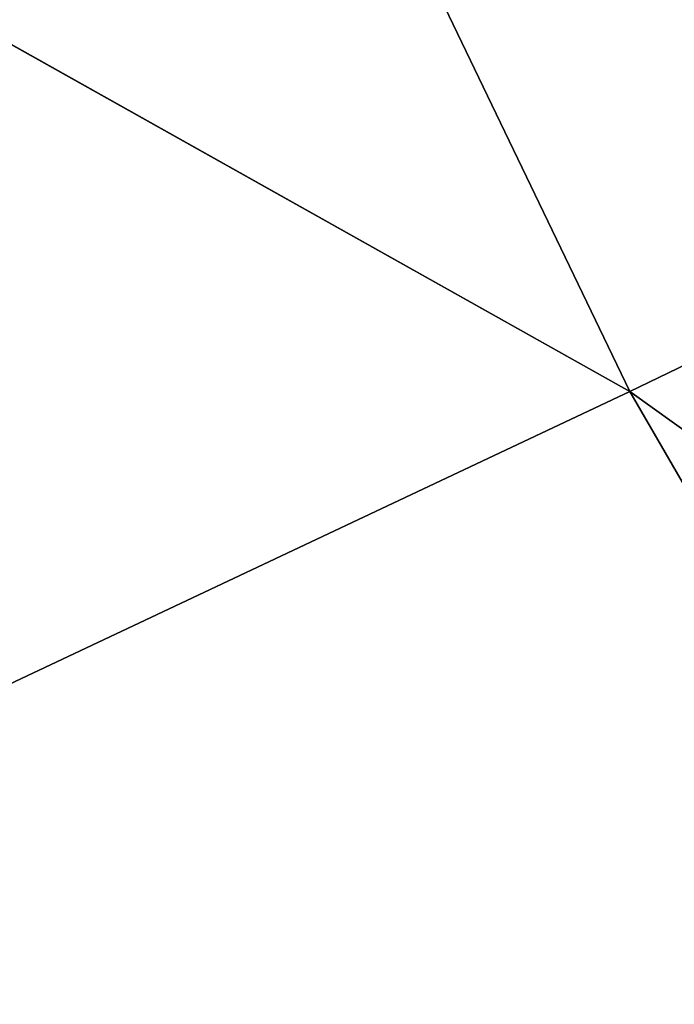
# Model space of a CAD drawing. Header units: millimetres. Extents: x 26 to 326, y -150 to 150.
# Tile 224 of 256: x 170.0046 to 170.01058, y -4.34293 to -4.33393. Entities that reach past the tile are written whole.
import ezdxf

# ---------------------------------------------------------------- set-up
doc = ezdxf.new("R2010")
doc.units = ezdxf.units.MM
doc.header["$LTSCALE"] = 25.4
doc.layers.get('0').update_dxf_attribs({"true_color": 0xff5454})

# ---------------------------------------------------------------- blocks, each defined once
blk = doc.blocks.new('Z_o_enie AMALFI_8381_8380 pm 1.STL')
at = {"color": 18, "true_color": 0x000000}
mesh = blk.add_polyface(dxfattribs=at)
corners = [(170.1938324, -4.2483864, 364.4247742), (169.8123932, -3.9262214, 363.8188171), (170.0101776, -4.3373265, 363.8134155), (170.0028534, -3.8514376, 364.4299927)]
mesh.append_faces([[corners[k] for k in face] for face in [(0, 1, 2), (1, 0, 3)]], dxfattribs={"vtx0": -1, "color": 18})
mesh = blk.add_polyface(dxfattribs=at)
corners = [(170.0101776, -4.3373265, 363.8134155), (169.4934845, -4.047646, 362.5075378), (169.7026825, -4.4824667, 362.5018311), (169.8123932, -3.9262214, 363.8188171)]
mesh.append_faces([[corners[k] for k in face] for face in [(0, 1, 2), (1, 0, 3)]], dxfattribs={"vtx0": -1, "color": 18})
mesh = blk.add_polyface(dxfattribs=at)
corners = [(170.4125671, -4.6274724, 364.4198303), (170.0101776, -4.3373265, 363.8134155), (170.2367249, -4.7299309, 363.8082886), (170.1938324, -4.2483864, 364.4247742)]
mesh.append_faces([[corners[k] for k in face] for face in [(0, 1, 2), (1, 0, 3)]], dxfattribs={"vtx0": -1, "color": 18})
mesh = blk.add_polyface(dxfattribs=at)
corners = [(170.2367249, -4.7299309, 363.8082886), (169.7026825, -4.4824667, 362.5018311), (169.9423065, -4.8977213, 362.4963989), (170.0101776, -4.3373265, 363.8134155)]
mesh.append_faces([[corners[k] for k in face] for face in [(0, 1, 2), (1, 0, 3)]], dxfattribs={"vtx0": -1, "color": 18})

msp = doc.modelspace()

# ---------------------------------------------------------------- block references
at = {"color": 0}
msp.add_blockref('Z_o_enie AMALFI_8381_8380 pm 1.STL', (0, 0), dxfattribs=at)

doc.saveas('drawing.dxf')
